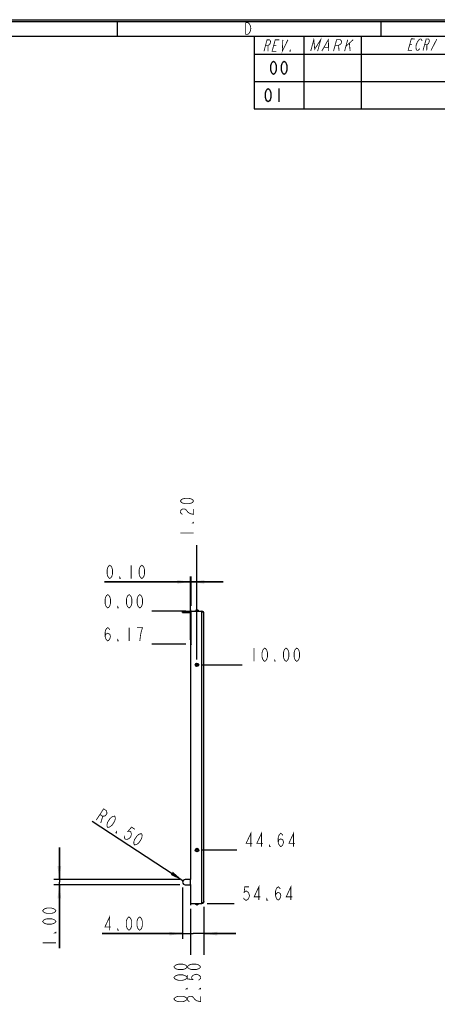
# Model space of a CAD drawing. Header units: millimetres. Extents: x 0 to 420, y 0 to 297.
# Tile 12 of 16: x 204 to 282, y 113 to 297. Entities that reach past the tile are written whole.
import ezdxf

# ---------------------------------------------------------------- set-up
doc = ezdxf.new("R2010")
doc.units = ezdxf.units.MM
doc.header["$LTSCALE"] = 23.1
doc.linetypes.add('CENTER', pattern=[0.6, 0.375, -0.075, 0.075, -0.075])
doc.layers.get('0').update_dxf_attribs({"linetype": 'CONTINUOUS'})
doc.layers.add('DEFAULT_1', color=7, linetype='CENTER')
doc.styles.get("Standard").update_dxf_attribs({"font": 'txt', "width": 0.8})
doc.dimstyles.new('DIMSTYLE_1', dxfattribs={"dimtxt": 2.5, "dimasz": 2.5, "dimexe": 1, "dimexo": 1, "dimtad": 0, "dimtih": 1, "dimtoh": 1, "dimzin": 0, "dimdsep": 46, "dimtxsty": 'STANDARD', "dimblk": '_FILLED', "dimblk1": '_FILLED', "dimblk2": '_FILLED', "dimcen": 0.09, "dimadec": 0, "dimazin": 0, "dimtp": 0.3, "dimtm": 0.3, "dimtfac": 1, "dimtofl": 0, "dimtmove": 0, "dimatfit": 3, "dimldrblk": '_FILLED', "dimfxl": 1, "dimtolj": 1, "dimtzin": 0, "dimarcsym": 0})
doc.dimstyles.new('DIMSTYLE_2', dxfattribs={"dimtxt": 2.5, "dimasz": 2.5, "dimexe": 1, "dimexo": 1, "dimtad": 0, "dimtih": 1, "dimtoh": 1, "dimzin": 0, "dimdsep": 46, "dimtxsty": 'STANDARD', "dimblk": '_FILLED', "dimblk1": '_FILLED', "dimblk2": '_FILLED', "dimcen": 0.09, "dimadec": 0, "dimazin": 0, "dimtp": 0.1, "dimtm": 0.1, "dimtfac": 1, "dimtofl": 0, "dimtmove": 0, "dimatfit": 3, "dimldrblk": '_FILLED', "dimfxl": 1, "dimtolj": 1, "dimtzin": 0, "dimarcsym": 0})
doc.dimstyles.new('DIMSTYLE_3', dxfattribs={"dimtxt": 2.5, "dimasz": 2.5, "dimexe": 1, "dimexo": 1, "dimtad": 0, "dimtih": 1, "dimtoh": 1, "dimzin": 0, "dimdsep": 46, "dimtxsty": 'STANDARD', "dimblk": '_FILLED', "dimblk1": '_FILLED', "dimblk2": '_FILLED', "dimcen": 0.09, "dimadec": 0, "dimazin": 0, "dimtp": 0.2, "dimtm": 0.2, "dimtfac": 1, "dimtofl": 0, "dimtmove": 0, "dimatfit": 3, "dimldrblk": '_FILLED', "dimfxl": 1, "dimtolj": 1, "dimtzin": 0, "dimarcsym": 0})
doc.dimstyles.new('DIMSTYLE_4', dxfattribs={"dimtxt": 2.5, "dimasz": 2.5, "dimexe": 1, "dimexo": 1, "dimtad": 1, "dimzin": 0, "dimdsep": 46, "dimtxsty": 'STANDARD', "dimblk": '_FILLED', "dimblk1": '_FILLED', "dimblk2": '_FILLED', "dimcen": 0.09, "dimadec": 0, "dimazin": 0, "dimtp": 0.1, "dimtm": 0.1, "dimtfac": 1, "dimtofl": 0, "dimtmove": 0, "dimatfit": 3, "dimldrblk": '_FILLED', "dimfxl": 1, "dimtolj": 1, "dimtzin": 0, "dimarcsym": 0})
doc.dimstyles.new('DIMSTYLE_6', dxfattribs={"dimtxt": 2.5, "dimasz": 2.5, "dimexe": 1, "dimexo": 1, "dimtad": 1, "dimzin": 0, "dimdsep": 46, "dimtxsty": 'STANDARD', "dimblk": '_FILLED', "dimblk1": '_FILLED', "dimblk2": '_FILLED', "dimcen": 0.09, "dimadec": 0, "dimazin": 0, "dimtp": 0.1, "dimtm": 0.1, "dimtfac": 1, "dimtofl": 0, "dimtmove": 0, "dimatfit": 3, "dimldrblk": '_FILLED', "dimfxl": 1, "dimtolj": 1, "dimtzin": 0, "dimarcsym": 0})

# ---------------------------------------------------------------- blocks, each defined once
blk = doc.blocks.new('*D10')
at = {"color": 2, "linetype": 'CONTINUOUS'}
blk.add_line((238.69, 131.13), (238.69, 122.12), dxfattribs=at)
blk = doc.blocks.new('_FILLED')
at = {"color": 0, "linetype": 'BYBLOCK'}
blk.add_solid([(0, 0), (-1, 0.14), (-1, -0.14)], dxfattribs=at)
blk = doc.blocks.new('*D11')
at = {"color": 2, "linetype": 'CONTINUOUS'}
blk.add_line((236.19, 130.73), (236.19, 122.12), dxfattribs=at)
blk = doc.blocks.new('*D24')
at = {"color": 2, "linetype": 'CONTINUOUS'}
blk.add_line((235.29, 180.2), (228.94, 180.2), dxfattribs=at)
blk = doc.blocks.new('*D25')
at = {"color": 2, "linetype": 'CONTINUOUS'}
blk.add_line((235.29, 186.37), (228.94, 186.37), dxfattribs=at)
blk = doc.blocks.new('*D26')
at = {"color": 2, "linetype": 'CONTINUOUS'}
blk.add_line((238.39, 176.37), (245.83, 176.37), dxfattribs=at)
blk = doc.blocks.new('*D27')
at = {"color": 2, "linetype": 'CONTINUOUS'}
blk.add_line((238.39, 141.73), (244.85, 141.73), dxfattribs=at)
blk = doc.blocks.new('*D30')
at = {"color": 2, "linetype": 'CONTINUOUS'}
blk.add_line((237.39, 177.37), (237.39, 198.74), dxfattribs=at)
blk = doc.blocks.new('*D31')
at = {"color": 2, "linetype": 'CONTINUOUS'}
for p, q in [((236.19, 191.87), (220.07, 191.87)), ((220.07, 191.87), (236.24, 191.87)), ((236.19, 181.02), (236.19, 192.87)), ((242.29, 191.87), (236.24, 191.87)), ((236.29, 187.37), (236.29, 192.87)), ((236.29, 191.87), (242.29, 191.87))]:
    blk.add_line(p, q, dxfattribs=at)
at = {"color": 2, "linetype": 'CONTINUOUS', "xscale": 2.5, "yscale": 2.5, "zscale": 2.5}
blk.add_blockref('_FILLED', (236.19, 191.87), dxfattribs=at)
at = {"color": 2, "linetype": 'CONTINUOUS', "xscale": 2.5, "yscale": 2.5, "zscale": 2.5, "rotation": 180}
blk.add_blockref('_FILLED', (236.29, 191.87), dxfattribs=at)
blk = doc.blocks.new('*D34')
at = {"color": 2, "linetype": 'CONTINUOUS'}
blk.add_line((234.77, 135.99), (217.78, 147.08), dxfattribs=at)
at = {"color": 2, "linetype": 'CONTINUOUS', "xscale": 2.5, "yscale": 2.5, "zscale": 2.5, "rotation": 326.8798938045}
blk.add_blockref('_FILLED', (234.77, 135.99), dxfattribs=at)
blk = doc.blocks.new('*D35')
at = {"color": 2, "linetype": 'CONTINUOUS'}
for p, q in [((211.62, 136.22), (211.62, 142.22)), ((211.62, 142.22), (211.62, 135.72)), ((234.19, 136.22), (210.62, 136.22)), ((234.19, 135.22), (210.62, 135.22)), ((211.62, 123.37), (211.62, 135.72)), ((211.62, 135.22), (211.62, 123.37))]:
    blk.add_line(p, q, dxfattribs=at)
at = {"color": 2, "linetype": 'CONTINUOUS', "xscale": 2.5, "yscale": 2.5, "zscale": 2.5}
for p, rotation in [((211.62, 136.22), 270), ((211.62, 135.22), 90)]:
    blk.add_blockref('_FILLED', p, dxfattribs=dict(at, rotation=rotation))
blk = doc.blocks.new('*D36')
at = {"color": 2, "linetype": 'CONTINUOUS'}
for p, q in [((234.69, 134.72), (234.69, 125.09)), ((238.69, 131.13), (238.69, 125.09)), ((234.69, 126.09), (219.66, 126.09)), ((219.66, 126.09), (236.69, 126.09)), ((244.69, 126.09), (236.69, 126.09)), ((238.69, 126.09), (244.69, 126.09))]:
    blk.add_line(p, q, dxfattribs=at)
at = {"color": 2, "linetype": 'CONTINUOUS', "xscale": 2.5, "yscale": 2.5, "zscale": 2.5}
blk.add_blockref('_FILLED', (234.69, 126.09), dxfattribs=at)
at = {"color": 2, "linetype": 'CONTINUOUS', "xscale": 2.5, "yscale": 2.5, "zscale": 2.5, "rotation": 180}
blk.add_blockref('_FILLED', (238.69, 126.09), dxfattribs=at)
blk = doc.blocks.new('*D39')
at = {"color": 2, "linetype": 'CONTINUOUS'}
blk.add_line((239.29, 131.73), (244.35, 131.73), dxfattribs=at)

msp = doc.modelspace()

# ---------------------------------------------------------------- linework, layer by layer
at = {"color": 7, "linetype": 'CONTINUOUS', "true_color": 0xf5f5f5}
for p, q in [((0, 297), (420, 297)), ((0.038, 296.671), (419.978, 296.671)), ((222.436, 296.671), (222.436, 293.928)), ((271.821, 296.671), (271.821, 293.928)), ((2.782, 293.928), (417.234, 293.928)), ((248.092, 293.928), (248.092, 280.32)), ((257.38, 293.928), (257.38, 280.32)), ((268.11, 293.928), (268.11, 280.32)), ((248.092, 290.551), (417.234, 290.551)), ((248.092, 285.435), (417.234, 285.435)), ((252.736, 284.128), (252.736, 281.628)), ((248.092, 280.32), (417.234, 280.32))]:
    msp.add_line(p, q, dxfattribs=at)
at = {"color": 7, "linetype": 'CONTINUOUS'}
for p, q in [((234.693, 186.167), (234.693, 186.367)), ((234.693, 186.367), (238.293, 186.367)), ((235.193, 186.167), (235.193, 186.367)), ((236.193, 186.367), (236.193, 186.267)), ((236.293, 180.197), (236.293, 186.367)), ((237.066, 186.367), (237.127, 186.498)), ((237.127, 186.498), (237.659, 186.498)), ((237.34, 186.617), (237.446, 186.617)), ((237.721, 186.367), (237.659, 186.498)), ((238.293, 131.727), (238.293, 186.367)), ((238.309, 186.357), (238.293, 186.367)), ((238.693, 132.127), (238.693, 185.967)), ((236.193, 180.024), (236.193, 136.217)), ((236.193, 136.217), (235.193, 136.217)), ((235.193, 135.217), (236.193, 135.217)), ((236.193, 135.217), (236.193, 131.727)), ((236.193, 131.727), (238.293, 131.727)), ((237.066, 131.727), (237.127, 131.596)), ((237.659, 131.596), (237.127, 131.596)), ((237.446, 131.477), (237.34, 131.477)), ((237.721, 131.727), (237.659, 131.596)), ((238.309, 131.737), (238.293, 131.727))]:
    msp.add_line(p, q, dxfattribs=at)
at = {"color": 3, "linetype": 'CONTINUOUS'}
msp.add_line((234.693, 186.167), (236.293, 186.167), dxfattribs=at)
at = {"color": 4, "linetype": 'CONTINUOUS'}
for p, q in [((236.193, 186.556), (236.193, 186.367)), ((236.193, 186.267), (236.193, 180.024)), ((236.193, 135.288), (236.193, 136.217))]:
    msp.add_line(p, q, dxfattribs=at)
at = {"color": 7, "linetype": 'CONTINUOUS', "true_color": 0xf5f5f5, "const_width": 0.15}
for points in [[(247.365, 294.821), (247.146, 294.455), (246.926, 294.272), (246.487, 294.272), (246.487, 296.467)], [(246.487, 296.467), (246.926, 296.467), (247.146, 296.284)], [(247.146, 296.284), (247.365, 295.918), (247.475, 295.37), (247.365, 294.821)], [(249.93, 291.082), (250.506, 293.231), (250.983, 293.231), (251.125, 293.052), (251.173, 292.873), (251.077, 292.515), (250.933, 292.336), (250.695, 292.157), (250.218, 292.157)], [(252.217, 291.082), (251.455, 291.082), (252.031, 293.231), (252.793, 293.231)], [(253.46, 293.231), (253.361, 291.082), (254.413, 293.231)], [(258.685, 291.121), (259.261, 293.269), (259.429, 291.479), (260.556, 293.269), (259.98, 291.121)], [(260.757, 291.121), (261.98, 293.269), (262.052, 291.121)], [(262.958, 291.121), (263.534, 293.269), (264.181, 293.269), (264.392, 293.09), (264.473, 292.911), (264.377, 292.553), (264.2, 292.374), (263.893, 292.195), (263.246, 292.195)], [(265.605, 293.269), (265.029, 291.121)], [(265.269, 292.016), (266.641, 293.269)], [(277.617, 291.262), (276.92, 291.267), (277.513, 293.411), (278.21, 293.405)], [(278.375, 291.793), (278.436, 292.329), (278.672, 292.864), (278.945, 293.22)], [(278.945, 293.22), (279.169, 293.398), (279.343, 293.396), (279.468, 293.216), (279.506, 293.037)], [(279.708, 291.245), (280.302, 293.388), (280.737, 293.385), (280.862, 293.205), (280.9, 293.026), (280.801, 292.668), (280.664, 292.49), (280.441, 292.313), (280.005, 292.317)], [(281.19, 291.233), (282.306, 293.372)], [(250.695, 292.157), (250.693, 291.082)], [(251.743, 292.157), (252.219, 292.157)], [(254.886, 291.082), (254.79, 291.082), (254.838, 291.261), (254.886, 291.082)], [(261.208, 291.837), (261.984, 291.837)], [(263.893, 292.195), (263.994, 291.121)], [(265.931, 292.553), (266.065, 291.121)], [(277.217, 292.339), (277.652, 292.336)], [(279.11, 291.608), (278.974, 291.43), (278.75, 291.252), (278.576, 291.254), (278.451, 291.434), (278.375, 291.793)], [(280.441, 292.313), (280.406, 291.239)]]:
    msp.add_lwpolyline(points, dxfattribs=at)
at = {"color": 7, "linetype": 'CONTINUOUS', "true_color": 0xf5f5f5}
for points in [[(251.736, 286.743), (251.486, 286.952), (251.361, 287.16), (251.236, 287.577), (251.236, 288.41), (251.361, 288.827), (251.486, 289.035), (251.736, 289.243), (251.986, 289.035), (252.111, 288.827), (252.236, 288.41), (252.236, 287.577), (252.111, 287.16), (251.986, 286.952), (251.736, 286.743)], [(253.736, 286.743), (253.486, 286.952), (253.361, 287.16), (253.236, 287.577), (253.236, 288.41), (253.361, 288.827), (253.486, 289.035), (253.736, 289.243), (253.986, 289.035), (254.111, 288.827), (254.236, 288.41), (254.236, 287.577), (254.111, 287.16), (253.986, 286.952), (253.736, 286.743)], [(250.736, 281.628), (250.486, 281.836), (250.361, 282.044), (250.236, 282.461), (250.236, 283.294), (250.361, 283.711), (250.486, 283.919), (250.736, 284.128), (250.986, 283.919), (251.111, 283.711), (251.236, 283.294), (251.236, 282.461), (251.111, 282.044), (250.986, 281.836), (250.736, 281.628)]]:
    msp.add_lwpolyline(points, dxfattribs=at)
at = {"color": 2, "linetype": 'CONTINUOUS', "const_width": 0.15}
for points in [[(236.768, 206.991), (236.56, 206.741), (236.351, 206.616), (235.935, 206.491), (235.101, 206.491), (234.685, 206.616), (234.476, 206.741), (234.268, 206.991), (234.476, 207.241), (234.685, 207.366), (235.101, 207.491), (235.935, 207.491), (236.351, 207.366), (236.56, 207.241), (236.768, 206.991)], [(234.685, 204.491), (234.476, 204.616), (234.268, 204.866), (234.268, 205.116), (234.476, 205.366), (234.685, 205.491), (235.101, 205.491), (235.31, 205.366)], [(235.31, 205.366), (235.726, 204.866), (236.143, 204.616), (236.768, 204.491), (236.768, 205.491)], [(236.768, 202.991), (236.768, 202.866), (236.56, 202.866), (236.768, 202.991)], [(234.268, 200.991), (236.768, 200.991)], [(221.068, 192.491), (220.818, 192.699), (220.693, 192.907), (220.568, 193.324), (220.568, 194.157), (220.693, 194.574), (220.818, 194.782), (221.068, 194.99), (221.318, 194.782), (221.443, 194.574), (221.568, 194.157), (221.568, 193.324), (221.443, 192.907), (221.318, 192.699), (221.068, 192.491)], [(225.068, 194.99), (225.068, 192.491)], [(227.068, 192.491), (226.818, 192.699), (226.693, 192.907), (226.568, 193.324), (226.568, 194.157), (226.693, 194.574), (226.818, 194.782), (227.068, 194.99), (227.318, 194.782), (227.443, 194.574), (227.568, 194.157), (227.568, 193.324), (227.443, 192.907), (227.318, 192.699), (227.068, 192.491)], [(223.068, 192.491), (222.943, 192.491), (222.943, 192.699), (223.068, 192.491)], [(220.69, 186.992), (220.44, 187.2), (220.315, 187.409), (220.19, 187.825), (220.19, 188.659), (220.315, 189.075), (220.44, 189.284), (220.69, 189.492), (220.94, 189.284), (221.065, 189.075), (221.19, 188.659), (221.19, 187.825), (221.065, 187.409), (220.94, 187.2), (220.69, 186.992)], [(224.69, 186.992), (224.44, 187.2), (224.315, 187.409), (224.19, 187.825), (224.19, 188.659), (224.315, 189.075), (224.44, 189.284), (224.69, 189.492), (224.94, 189.284), (225.065, 189.075), (225.19, 188.659), (225.19, 187.825), (225.065, 187.409), (224.94, 187.2), (224.69, 186.992)], [(226.69, 186.992), (226.44, 187.2), (226.315, 187.409), (226.19, 187.825), (226.19, 188.659), (226.315, 189.075), (226.44, 189.284), (226.69, 189.492), (226.94, 189.284), (227.065, 189.075), (227.19, 188.659), (227.19, 187.825), (227.065, 187.409), (226.94, 187.2), (226.69, 186.992)], [(222.69, 186.992), (222.565, 186.992), (222.565, 187.2), (222.69, 186.992)], [(220.19, 181.655), (220.315, 182.072), (220.69, 182.28), (221.065, 182.072), (221.19, 181.655), (221.065, 181.239), (220.94, 181.03), (220.69, 180.822), (220.44, 181.03), (220.315, 181.239), (220.19, 181.655), (220.19, 182.489), (220.315, 182.905), (220.44, 183.114), (220.69, 183.322), (220.94, 183.114), (221.065, 182.905)], [(224.69, 183.322), (224.69, 180.822)], [(226.94, 182.489), (227.19, 183.322), (226.19, 183.322)], [(226.69, 180.822), (226.815, 181.864), (226.94, 182.489)], [(222.69, 180.822), (222.565, 180.822), (222.565, 181.03), (222.69, 180.822)], [(248.081, 179.492), (248.081, 176.992)], [(250.081, 176.992), (249.831, 177.2), (249.706, 177.409), (249.581, 177.825), (249.581, 178.659), (249.706, 179.075), (249.831, 179.284), (250.081, 179.492), (250.331, 179.284), (250.456, 179.075), (250.581, 178.659), (250.581, 177.825), (250.456, 177.409), (250.331, 177.2), (250.081, 176.992)], [(254.081, 176.992), (253.831, 177.2), (253.706, 177.409), (253.581, 177.825), (253.581, 178.659), (253.706, 179.075), (253.831, 179.284), (254.081, 179.492), (254.331, 179.284), (254.456, 179.075), (254.581, 178.659), (254.581, 177.825), (254.456, 177.409), (254.331, 177.2), (254.081, 176.992)], [(256.081, 176.992), (255.831, 177.2), (255.706, 177.409), (255.581, 177.825), (255.581, 178.659), (255.706, 179.075), (255.831, 179.284), (256.081, 179.492), (256.331, 179.284), (256.456, 179.075), (256.581, 178.659), (256.581, 177.825), (256.456, 177.409), (256.331, 177.2), (256.081, 176.992)], [(252.081, 176.992), (251.956, 176.992), (251.956, 177.2), (252.081, 176.992)], [(218.539, 147.329), (219.905, 149.422), (220.428, 149.081), (220.524, 148.77), (220.514, 148.527), (220.287, 148.178), (220.068, 148.072), (219.745, 148.034), (219.222, 148.376)], [(219.745, 148.034), (219.376, 146.782)], [(220.632, 145.963), (220.537, 146.274), (220.546, 146.516), (220.669, 146.934), (221.124, 147.632), (221.457, 147.912), (221.675, 148.019), (221.998, 148.056), (222.094, 147.745), (222.085, 147.503), (221.962, 147.085), (221.506, 146.387), (221.174, 146.107), (220.956, 146.001), (220.632, 145.963)], [(225.767, 145.598), (225.139, 146.007), (224.465, 145.203), (224.788, 145.241), (224.998, 145.105), (225.093, 144.794), (225.084, 144.551), (224.961, 144.133), (224.629, 143.853), (224.41, 143.747), (224.087, 143.709), (223.878, 143.845), (223.782, 144.156), (223.791, 144.399)], [(222.307, 144.87), (222.203, 144.938), (222.317, 145.113), (222.307, 144.87)], [(225.658, 142.684), (225.562, 142.995), (225.571, 143.238), (225.694, 143.655), (226.149, 144.353), (226.482, 144.634), (226.7, 144.74), (227.023, 144.778), (227.119, 144.467), (227.11, 144.224), (226.987, 143.807), (226.532, 143.109), (226.199, 142.828), (225.981, 142.722), (225.658, 142.684)], [(247.473, 142.352), (247.473, 144.852), (246.598, 142.977), (247.723, 142.977)], [(249.473, 142.352), (249.473, 144.852), (248.598, 142.977), (249.723, 142.977)], [(252.598, 143.185), (252.723, 143.602), (253.098, 143.81), (253.473, 143.602), (253.598, 143.185), (253.473, 142.769), (253.348, 142.56), (253.098, 142.352), (252.848, 142.56), (252.723, 142.769), (252.598, 143.185), (252.598, 144.019), (252.723, 144.435), (252.848, 144.644), (253.098, 144.852), (253.348, 144.644), (253.473, 144.435)], [(255.473, 142.352), (255.473, 144.852), (254.598, 142.977), (255.723, 142.977)], [(251.098, 142.352), (250.973, 142.352), (250.973, 142.56), (251.098, 142.352)], [(247.099, 134.852), (246.349, 134.852), (246.224, 133.81), (246.474, 134.019), (246.723, 134.019), (246.974, 133.81), (247.099, 133.602), (247.223, 133.185), (247.099, 132.769), (246.974, 132.56), (246.723, 132.352), (246.474, 132.352), (246.224, 132.56), (246.098, 132.769)], [(248.974, 132.352), (248.974, 134.852), (248.099, 132.977), (249.223, 132.977)], [(252.099, 133.185), (252.224, 133.602), (252.598, 133.81), (252.974, 133.602), (253.099, 133.185), (252.974, 132.769), (252.849, 132.56), (252.598, 132.352), (252.349, 132.56), (252.224, 132.769), (252.099, 133.185), (252.099, 134.019), (252.224, 134.435), (252.349, 134.644), (252.598, 134.852), (252.849, 134.644), (252.974, 134.435)], [(254.974, 132.352), (254.974, 134.852), (254.099, 132.977), (255.223, 132.977)], [(250.598, 132.352), (250.474, 132.352), (250.474, 132.56), (250.598, 132.352)], [(210.99, 130.368), (210.782, 130.118), (210.574, 129.993), (210.157, 129.868), (209.324, 129.868), (208.907, 129.993), (208.699, 130.118), (208.49, 130.368), (208.699, 130.618), (208.907, 130.743), (209.324, 130.868), (210.157, 130.868), (210.574, 130.743), (210.782, 130.618), (210.99, 130.368)], [(210.99, 128.368), (210.782, 128.118), (210.574, 127.993), (210.157, 127.868), (209.324, 127.868), (208.907, 127.993), (208.699, 128.118), (208.49, 128.368), (208.699, 128.618), (208.907, 128.743), (209.324, 128.868), (210.157, 128.868), (210.574, 128.743), (210.782, 128.618), (210.99, 128.368)], [(221.034, 126.72), (221.034, 129.22), (220.159, 127.345), (221.284, 127.345)], [(224.659, 126.72), (224.409, 126.928), (224.284, 127.136), (224.159, 127.553), (224.159, 128.386), (224.284, 128.803), (224.409, 129.011), (224.659, 129.22), (224.909, 129.011), (225.034, 128.803), (225.159, 128.386), (225.159, 127.553), (225.034, 127.136), (224.909, 126.928), (224.659, 126.72)], [(226.659, 126.72), (226.409, 126.928), (226.284, 127.136), (226.159, 127.553), (226.159, 128.386), (226.284, 128.803), (226.409, 129.011), (226.659, 129.22), (226.909, 129.011), (227.034, 128.803), (227.159, 128.386), (227.159, 127.553), (227.034, 127.136), (226.909, 126.928), (226.659, 126.72)], [(222.659, 126.72), (222.534, 126.72), (222.534, 126.928), (222.659, 126.72)], [(210.99, 126.368), (210.99, 126.243), (210.782, 126.243), (210.99, 126.368)], [(208.49, 124.368), (210.99, 124.368)], [(235.36, 119.623), (235.151, 119.498), (234.735, 119.373), (233.901, 119.373), (233.485, 119.498), (233.276, 119.623), (233.068, 119.873), (233.276, 120.123), (233.485, 120.248), (233.901, 120.373), (234.735, 120.373), (235.151, 120.248), (235.36, 120.123), (235.776, 119.623)], [(235.36, 119.623), (235.776, 120.123), (235.985, 120.248), (236.401, 120.373), (237.235, 120.373), (237.651, 120.248), (237.86, 120.123), (238.068, 119.873)], [(238.068, 119.873), (237.86, 119.623), (237.651, 119.498), (237.235, 119.373), (236.401, 119.373), (235.985, 119.498), (235.776, 119.623)], [(235.568, 117.873), (235.36, 117.623), (235.151, 117.498), (234.735, 117.373), (233.901, 117.373), (233.485, 117.498), (233.276, 117.623), (233.068, 117.873), (233.276, 118.123), (233.485, 118.248), (233.901, 118.373), (234.735, 118.373), (235.151, 118.248), (235.36, 118.123), (235.568, 117.873)], [(235.568, 118.373), (235.568, 117.623), (236.61, 117.498), (236.401, 117.748), (236.401, 117.998), (236.61, 118.248), (236.818, 118.373), (237.235, 118.498), (237.651, 118.373), (237.86, 118.248), (238.068, 117.998), (238.068, 117.748), (237.86, 117.498), (237.651, 117.373)], [(235.568, 113.873), (235.36, 113.623), (235.151, 113.498), (234.735, 113.373), (233.901, 113.373), (233.485, 113.498), (233.276, 113.623), (233.068, 113.873), (233.276, 114.123), (233.485, 114.248), (233.901, 114.373), (234.735, 114.373), (235.151, 114.248), (235.36, 114.123), (235.568, 113.873)], [(235.568, 115.873), (235.568, 115.748), (235.36, 115.748), (235.568, 115.873)], [(235.985, 113.373), (235.776, 113.498), (235.568, 113.748), (235.568, 113.998), (235.776, 114.248), (235.985, 114.373), (236.401, 114.373), (236.61, 114.248)], [(236.61, 114.248), (237.026, 113.748), (237.443, 113.498), (238.068, 113.373), (238.068, 114.373)], [(238.068, 115.873), (238.068, 115.748), (237.86, 115.748), (238.068, 115.873)]]:
    msp.add_lwpolyline(points, dxfattribs=at)
at = {"color": 7, "linetype": 'CONTINUOUS'}
for centre, radius in [((237.393, 176.367), 0.327), ((237.393, 176.367), 0.266), ((237.393, 176.367), 0.0532), ((237.393, 141.727), 0.327), ((237.393, 141.727), 0.266), ((237.393, 141.727), 0.0532)]:
    msp.add_circle(centre, radius, dxfattribs=at)
for centre, radius, start, end in [((237.34, 186.367), 0.25, 90, 148.30135), ((237.446, 186.367), 0.25, 31.69865, 90), ((238.293, 185.967), 0.4, 0, 86.92328), ((236.733, 183.775), 3.024, 55.49455, 56.85946), ((236.393, 180.024), 0.2, 120, 180), ((235.193, 135.717), 0.5, 90, 270), ((237.34, 131.727), 0.25, 211.69865, 270), ((237.446, 131.727), 0.25, 270, 328.30135), ((238.293, 132.127), 0.4, 273.07672, 360), ((236.733, 134.319), 3.024, 303.14054, 304.50545)]:
    msp.add_arc(centre, radius, start, end, dxfattribs=at)
for points in [[(238.386, 186.307), (238.361, 186.324), (238.335, 186.341), (238.309, 186.357)], [(238.386, 131.787), (238.361, 131.77), (238.335, 131.753), (238.309, 131.737)]]:
    msp.add_open_spline(points, degree=3, dxfattribs=at)
for points, knots in [([(238.645, 186.094), (238.621, 186.126), (238.557, 186.188), (238.486, 186.24), (238.446, 186.267)], [0, 0, 0, 0, 0.4563669, 1, 1, 1, 1]), ([(238.693, 185.967), (238.693, 185.989), (238.683, 186.035), (238.659, 186.074), (238.645, 186.094)], [0, 0, 0, 0, 0.4694236, 1, 1, 1, 1]), ([(238.645, 132), (238.621, 131.968), (238.557, 131.906), (238.486, 131.854), (238.446, 131.827)], [0, 0, 0, 0, 0.4563669, 1, 1, 1, 1]), ([(238.693, 132.127), (238.693, 132.106), (238.683, 132.059), (238.659, 132.02), (238.645, 132)], [0, 0, 0, 0, 0.4694236, 1, 1, 1, 1])]:
    msp.add_open_spline(points, degree=3, knots=knots, dxfattribs=at)
at = {"layer": 'DEFAULT_1', "color": 4, "linetype": 'CENTER'}
for p, q in [((236.193, 186.672), (236.193, 186.556)), ((236.193, 135.288), (236.193, 135.217)), ((236.193, 131.727), (236.193, 131.422))]:
    msp.add_line(p, q, dxfattribs=at)

# ---------------------------------------------------------------- dimensions: what is measured, and where the dimension line sits
at = {"color": 2, "linetype": 'CONTINUOUS'}
for feature_location, offset, dtype, origin, dimstyle, picture, middle in [((237.393, 177.367), (0, 21.374), 1, (236.193, 176.367), 'DIMSTYLE_2', '*D30', (236.768, 199.991)), ((235.293145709, 186.367022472), (-6.353125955, 0), 0, (236.293145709, 186.367022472), 'DIMSTYLE_2', '*D25', (219.690019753, 186.992022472)), ((235.293, 180.197), (-6.353, 0), 0, (236.293, 186.367), 'DIMSTYLE_3', '*D24', (219.69, 180.822)), ((239.293, 131.727), (5.055, 0), 0, (236.193, 186.367), 'DIMSTYLE_1', '*D39', (245.599, 132.352)), ((238.393, 176.367), (7.438, 0), 0, (237.393, 186.367), 'DIMSTYLE_3', '*D26', (247.081, 176.992)), ((238.393, 141.727), (6.455, 0), 0, (237.393, 186.367), 'DIMSTYLE_1', '*D27', (246.098, 142.352)), ((236.193145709, 130.727022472), (0, -8.604158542), 1, (236.193145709, 131.727022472), 'DIMSTYLE_2', '*D11', (235.568145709, 112.87286393)), ((238.693, 131.127), (0, -9.004), 1, (236.193, 131.727), 'DIMSTYLE_2', '*D10', (238.068, 112.873))]:
    dim = msp.add_ordinate_dim(feature_location=feature_location, offset=offset, dtype=dtype, origin=origin, dimstyle=dimstyle, override={"dimtad": 1, "dimtih": 0, "dimtoh": 0}, dxfattribs=at)
    dim.commit()
    dim.dimension.update_dxf_attribs({"geometry": picture, "text_midpoint": middle})
for base, p1, p2, angle, picture, middle in [((236.193, 191.866), (236.293, 186.367), (236.193, 180.024), 180, '*D31', (220.068, 191.866)), ((211.615, 135.217), (235.193, 136.217), (235.193, 135.217), 270, '*D35', (211.615, 123.368)), ((234.693, 126.095), (238.693, 132.127), (234.693, 135.717), 180, '*D36', (219.659, 126.095))]:
    dim = msp.add_linear_dim(base=base, p1=p1, p2=p2, angle=angle, dimstyle='DIMSTYLE_4', dxfattribs=at)
    dim.commit()
    dim.dimension.update_dxf_attribs({"geometry": picture, "text_midpoint": middle, "dimtype": 160})
dim = msp.add_radius_dim(center=(235.193, 135.717), mpoint=(234.774, 135.99), text='R<>', dimstyle='DIMSTYLE_6', override={"dimpost": '<>'}, dxfattribs=at)
dim.commit()
dim.dimension.update_dxf_attribs({"geometry": '*D34', "text_midpoint": (218.12, 147.602), "dimtype": 164})

doc.saveas('drawing.dxf')
